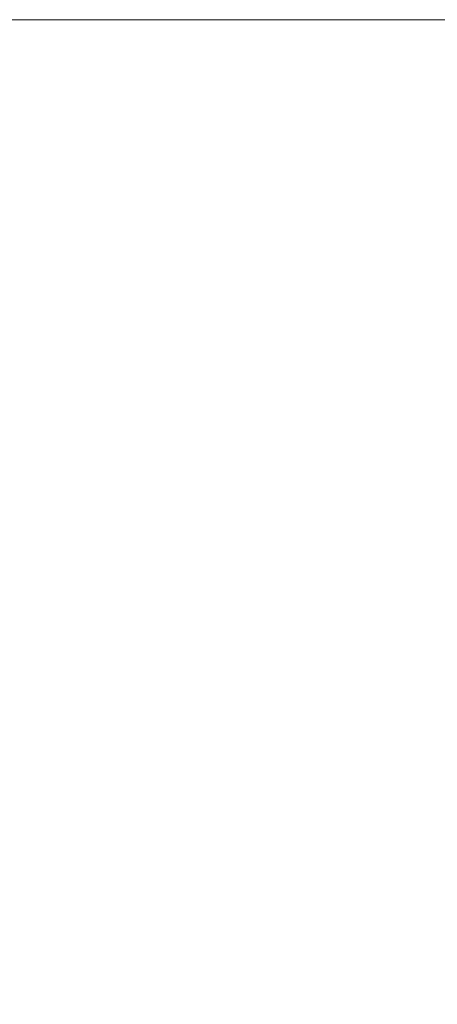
# Model space of a CAD drawing. Header units: centimetres. Extents: x -25.9 to 27.4, y -25.9 to -24.1.
# Tile 99 of 200: x -7.9714 to -7.9372, y -24.1406 to -24.06. Entities that reach past the tile are written whole.
import ezdxf

# ---------------------------------------------------------------- set-up
doc = ezdxf.new("R2010")
doc.units = ezdxf.units.CM
doc.header["$LTSCALE"] = 2.54
doc.layers.add('Lucido design-1', color=7, linetype='Continuous')

# ---------------------------------------------------------------- blocks, each defined once
blk = doc.blocks.new('Gruppo-4-1')
at = {"color": 7, "linetype": 'Continuous', "lineweight": 9}
for points, invisible_edges in [([(27.271439, -24.060047, 708.323783), (27.271439, -24.06, 708.320708), (-25.828561, -24.06, 708.320708), (-25.828561, -24.060047, 708.323783)], 8), ([(-25.828561, -24.06, 708.320708), (-7.963291, -24.06, 708.11767), (-7.971849, -24.06, 708.115968)], 9), ([(-25.828561, -24.06, 708.320708), (-7.945993, -24.06, 708.119947), (-7.954667, -24.06, 708.118997)], 9), ([(-25.828561, -24.06, 708.320708), (-7.937285, -24.06, 708.120518), (-7.945993, -24.06, 708.119947)], 9), ([(-7.954667, -24.06, 708.118997), (-7.963291, -24.06, 708.11767), (-25.828561, -24.06, 708.320708)], 10), ([(9.371439, -24.06, 708.120708), (-25.828561, -24.06, 708.320708), (27.271439, -24.06, 708.320708)], 9), ([(9.371439, -24.06, 708.120708), (-7.928561, -24.06, 708.120708), (-25.828561, -24.06, 708.320708)], 10), ([(-7.928561, -24.06, 708.120708), (-7.937285, -24.06, 708.120518), (-25.828561, -24.06, 708.320708)], 10), ([(-25.828561, -24.060047, 708.323783), (-25.828561, -24.060114, 708.325069), (27.271439, -24.060114, 708.325069), (27.271439, -24.060047, 708.323783)], 10), ([(27.271439, -24.060261, 708.327929), (27.271439, -24.060114, 708.325069), (-25.828561, -24.060114, 708.325069), (-25.828561, -24.060261, 708.327929)], 10), ([(-25.828561, -24.060261, 708.327929), (-25.828561, -24.0604, 708.329422), (27.271439, -24.0604, 708.329422), (27.271439, -24.060261, 708.327929)], 10), ([(27.271439, -24.060647, 708.332065), (27.271439, -24.0604, 708.329422), (-25.828561, -24.0604, 708.329422), (-25.828561, -24.060647, 708.332065)], 10), ([(-7.980325, -24.06, 708.113894), (-7.971849, -24.06, 708.115968), (-7.970906, -24.060095, 708.111711), (-7.979197, -24.060095, 708.109682)], 14), ([(-7.979197, -24.060095, 708.109682), (-7.970906, -24.060095, 708.111711), (-7.970011, -24.060361, 708.107677), (-7.978127, -24.060361, 708.105691)], 15), ([(-7.978127, -24.060361, 708.105691), (-7.970011, -24.060361, 708.107677), (-7.969121, -24.060798, 708.10366), (-7.977062, -24.060798, 708.101716)], 15), ([(-7.971849, -24.06, 708.115968), (-7.963291, -24.06, 708.11767), (-7.962534, -24.060095, 708.113376), (-7.970906, -24.060095, 708.111711)], 14), ([(-7.970906, -24.060095, 708.111711), (-7.962534, -24.060095, 708.113376), (-7.961816, -24.060361, 708.109307), (-7.970011, -24.060361, 708.107677)], 15), ([(-7.970011, -24.060361, 708.107677), (-7.961816, -24.060361, 708.109307), (-7.961102, -24.060798, 708.105255), (-7.969121, -24.060798, 708.10366)], 15), ([(-7.963291, -24.06, 708.11767), (-7.954667, -24.06, 708.118997), (-7.954098, -24.060095, 708.114675), (-7.962534, -24.060095, 708.113376)], 14), ([(-7.962534, -24.060095, 708.113376), (-7.954098, -24.060095, 708.114675), (-7.953558, -24.060361, 708.110578), (-7.961816, -24.060361, 708.109307)], 15), ([(-7.961816, -24.060361, 708.109307), (-7.953558, -24.060361, 708.110578), (-7.953021, -24.060798, 708.106499), (-7.961102, -24.060798, 708.105255)], 15), ([(-7.954667, -24.06, 708.118997), (-7.945993, -24.06, 708.119947), (-7.945613, -24.060095, 708.115604), (-7.954098, -24.060095, 708.114675)], 14), ([(-7.954098, -24.060095, 708.114675), (-7.945613, -24.060095, 708.115604), (-7.945252, -24.060361, 708.111487), (-7.953558, -24.060361, 708.110578)], 15), ([(-7.953558, -24.060361, 708.110578), (-7.945252, -24.060361, 708.111487), (-7.944894, -24.060798, 708.107389), (-7.953021, -24.060798, 708.106499)], 15), ([(-7.945993, -24.06, 708.119947), (-7.937285, -24.06, 708.120518), (-7.937095, -24.060095, 708.116162), (-7.945613, -24.060095, 708.115604)], 14), ([(-7.945613, -24.060095, 708.115604), (-7.937095, -24.060095, 708.116162), (-7.936915, -24.060361, 708.112034), (-7.945252, -24.060361, 708.111487)], 15), ([(-7.945252, -24.060361, 708.111487), (-7.936915, -24.060361, 708.112034), (-7.936735, -24.060798, 708.107923), (-7.944894, -24.060798, 708.107389)], 15), ([(-7.937095, -24.060095, 708.116162), (-7.937285, -24.06, 708.120518), (-7.928561, -24.06, 708.120708), (-7.928561, -24.060093, 708.116464)], 9), ([(-25.828561, -24.060647, 708.332065), (-25.828561, -24.060876, 708.333758), (27.271439, -24.060876, 708.333758), (27.271439, -24.060647, 708.332065)], 10), ([(27.271439, -24.061205, 708.336186), (27.271439, -24.060876, 708.333758), (-25.828561, -24.060876, 708.333758), (-25.828561, -24.061205, 708.336186)], 10), ([(-25.828561, -24.061205, 708.336186), (-25.828561, -24.06154, 708.338069), (27.271439, -24.06154, 708.338069), (27.271439, -24.061205, 708.336186)], 10), ([(-7.977062, -24.060798, 708.101716), (-7.969121, -24.060798, 708.10366), (-7.968236, -24.061404, 708.099667), (-7.976004, -24.061404, 708.097767)], 15), ([(-7.976004, -24.061404, 708.097767), (-7.968236, -24.061404, 708.099667), (-7.967358, -24.062177, 708.095706), (-7.974954, -24.062177, 708.093848)], 15), ([(-7.969121, -24.060798, 708.10366), (-7.961102, -24.060798, 708.105255), (-7.960392, -24.061404, 708.101228), (-7.968236, -24.061404, 708.099667)], 15), ([(-7.968236, -24.061404, 708.099667), (-7.960392, -24.061404, 708.101228), (-7.959687, -24.062177, 708.097232), (-7.967358, -24.062177, 708.095706)], 15), ([(-7.961102, -24.060798, 708.105255), (-7.953021, -24.060798, 708.106499), (-7.952487, -24.061404, 708.102444), (-7.960392, -24.061404, 708.101228)], 15), ([(-7.960392, -24.061404, 708.101228), (-7.952487, -24.061404, 708.102444), (-7.951958, -24.062177, 708.098422), (-7.959687, -24.062177, 708.097232)], 15), ([(-7.953021, -24.060798, 708.106499), (-7.944894, -24.060798, 708.107389), (-7.944537, -24.061404, 708.103315), (-7.952487, -24.061404, 708.102444)], 15), ([(-7.952487, -24.061404, 708.102444), (-7.944537, -24.061404, 708.103315), (-7.944184, -24.062177, 708.099273), (-7.951958, -24.062177, 708.098422)], 15), ([(-7.944894, -24.060798, 708.107389), (-7.936735, -24.060798, 708.107923), (-7.936557, -24.061404, 708.103838), (-7.944537, -24.061404, 708.103315)], 15), ([(-7.944537, -24.061404, 708.103315), (-7.936557, -24.061404, 708.103838), (-7.93638, -24.062177, 708.099785), (-7.944184, -24.062177, 708.099273)], 15), ([(27.271439, -24.061935, 708.340283), (27.271439, -24.06154, 708.338069), (-25.828561, -24.06154, 708.338069), (-25.828561, -24.061935, 708.340283)], 10), ([(-25.828561, -24.061935, 708.340283), (-25.828561, -24.062392, 708.342348), (27.271439, -24.062392, 708.342348), (27.271439, -24.061935, 708.340283)], 10), ([(-7.974954, -24.062177, 708.093848), (-7.967358, -24.062177, 708.095706), (-7.966488, -24.063117, 708.091783), (-7.973914, -24.063117, 708.089966)], 15), ([(-7.967358, -24.062177, 708.095706), (-7.959687, -24.062177, 708.097232), (-7.95899, -24.063117, 708.093275), (-7.966488, -24.063117, 708.091783)], 15), ([(-7.959687, -24.062177, 708.097232), (-7.951958, -24.062177, 708.098422), (-7.951433, -24.063117, 708.094438), (-7.95899, -24.063117, 708.093275)], 15), ([(-7.951958, -24.062177, 708.098422), (-7.944184, -24.062177, 708.099273), (-7.943834, -24.063117, 708.09527), (-7.951433, -24.063117, 708.094438)], 15), ([(-7.944184, -24.062177, 708.099273), (-7.93638, -24.062177, 708.099785), (-7.936205, -24.063117, 708.09577), (-7.943834, -24.063117, 708.09527)], 15), ([(27.271439, -24.062835, 708.34435), (27.271439, -24.062392, 708.342348), (-25.828561, -24.062392, 708.342348), (-25.828561, -24.062835, 708.34435)], 10), ([(-25.828561, -24.062835, 708.34435), (-25.828561, -24.063428, 708.346585), (27.271439, -24.063428, 708.346585), (27.271439, -24.062835, 708.34435)], 10), ([(27.271439, -24.063905, 708.34838), (27.271439, -24.063428, 708.346585), (-25.828561, -24.063428, 708.346585), (-25.828561, -24.063905, 708.34838)], 10), ([(-7.973914, -24.063117, 708.089966), (-7.966488, -24.063117, 708.091783), (-7.965628, -24.06422, 708.087904), (-7.972886, -24.06422, 708.086129)], 15), ([(-7.966488, -24.063117, 708.091783), (-7.95899, -24.063117, 708.093275), (-7.9583, -24.06422, 708.089362), (-7.965628, -24.06422, 708.087904)], 15), ([(-7.95899, -24.063117, 708.093275), (-7.951433, -24.063117, 708.094438), (-7.950915, -24.06422, 708.090499), (-7.9583, -24.06422, 708.089362)], 15), ([(-7.951433, -24.063117, 708.094438), (-7.943834, -24.063117, 708.09527), (-7.943487, -24.06422, 708.091312), (-7.950915, -24.06422, 708.090499)], 15), ([(-7.943834, -24.063117, 708.09527), (-7.936205, -24.063117, 708.09577), (-7.936031, -24.06422, 708.091801), (-7.943487, -24.06422, 708.091312)], 15), ([(-25.828561, -24.063905, 708.34838), (-25.828561, -24.064648, 708.350773), (27.271439, -24.064648, 708.350773), (27.271439, -24.063905, 708.34838)], 10), ([(27.271439, -24.065143, 708.352365), (27.271439, -24.064648, 708.350773), (-25.828561, -24.064648, 708.350773), (-25.828561, -24.065143, 708.352365)], 10), ([(-7.972886, -24.06422, 708.086129), (-7.965628, -24.06422, 708.087904), (-7.964779, -24.065486, 708.084077), (-7.971871, -24.065486, 708.082341)], 15), ([(-7.965628, -24.06422, 708.087904), (-7.9583, -24.06422, 708.089362), (-7.957619, -24.065486, 708.085501), (-7.964779, -24.065486, 708.084077)], 15), ([(-7.9583, -24.06422, 708.089362), (-7.950915, -24.06422, 708.090499), (-7.950403, -24.065486, 708.086612), (-7.957619, -24.065486, 708.085501)], 15), ([(-7.950915, -24.06422, 708.090499), (-7.943487, -24.06422, 708.091312), (-7.943146, -24.065486, 708.087407), (-7.950403, -24.065486, 708.086612)], 15), ([(-7.943487, -24.06422, 708.091312), (-7.936031, -24.06422, 708.091801), (-7.93586, -24.065486, 708.087884), (-7.943146, -24.065486, 708.087407)], 15), ([(-25.828561, -24.065143, 708.352365), (-25.828561, -24.06605, 708.354904), (27.271439, -24.06605, 708.354904), (27.271439, -24.065143, 708.352365)], 10), ([(27.271439, -24.066548, 708.356299), (27.271439, -24.06605, 708.354904), (-25.828561, -24.06605, 708.354904), (-25.828561, -24.066548, 708.356299)], 10), ([(-7.97888, -24.065486, 708.080299), (-7.971871, -24.065486, 708.082341), (-7.970871, -24.06691, 708.078611), (-7.977719, -24.06691, 708.076615)], 15), ([(-7.971871, -24.065486, 708.082341), (-7.964779, -24.065486, 708.084077), (-7.963943, -24.06691, 708.080306), (-7.970871, -24.06691, 708.078611)], 15), ([(-7.964779, -24.065486, 708.084077), (-7.957619, -24.065486, 708.085501), (-7.956948, -24.06691, 708.081698), (-7.963943, -24.06691, 708.080306)], 15), ([(-7.957619, -24.065486, 708.085501), (-7.950403, -24.065486, 708.086612), (-7.949899, -24.06691, 708.082783), (-7.956948, -24.06691, 708.081698)], 15), ([(-7.950403, -24.065486, 708.086612), (-7.943146, -24.065486, 708.087407), (-7.942809, -24.06691, 708.083559), (-7.949899, -24.06691, 708.082783)], 15), ([(-7.943146, -24.065486, 708.087407), (-7.93586, -24.065486, 708.087884), (-7.935692, -24.06691, 708.084026), (-7.942809, -24.06691, 708.083559)], 15), ([(-25.828561, -24.066548, 708.356299), (-25.828561, -24.067629, 708.35897), (27.271439, -24.067629, 708.35897), (27.271439, -24.066548, 708.356299)], 10), ([(-7.977719, -24.06691, 708.076615), (-7.970871, -24.06691, 708.078611), (-7.969889, -24.06849, 708.074944), (-7.976577, -24.06849, 708.072994)], 15), ([(-7.970871, -24.06691, 708.078611), (-7.963943, -24.06691, 708.080306), (-7.963122, -24.06849, 708.0766), (-7.969889, -24.06849, 708.074944)], 15), ([(-7.963943, -24.06691, 708.080306), (-7.956948, -24.06691, 708.081698), (-7.956289, -24.06849, 708.077959), (-7.963122, -24.06849, 708.0766)], 15), ([(-7.956948, -24.06691, 708.081698), (-7.949899, -24.06691, 708.082783), (-7.949403, -24.06849, 708.079019), (-7.956289, -24.06849, 708.077959)], 15), ([(-7.949899, -24.06691, 708.082783), (-7.942809, -24.06691, 708.083559), (-7.942478, -24.06849, 708.079777), (-7.949403, -24.06849, 708.079019)], 15), ([(-7.942809, -24.06691, 708.083559), (-7.935692, -24.06691, 708.084026), (-7.935526, -24.06849, 708.080233), (-7.942478, -24.06849, 708.079777)], 15), ([(27.271439, -24.068117, 708.360173), (27.271439, -24.067629, 708.35897), (-25.828561, -24.067629, 708.35897), (-25.828561, -24.068117, 708.360173)], 10), ([(-25.828561, -24.068117, 708.360173), (-25.828561, -24.069385, 708.362963), (27.271439, -24.069385, 708.362963), (27.271439, -24.068117, 708.360173)], 10), ([(-7.976577, -24.06849, 708.072994), (-7.969889, -24.06849, 708.074944), (-7.968925, -24.070224, 708.071346), (-7.975457, -24.070224, 708.069442)], 15), ([(-7.969889, -24.06849, 708.074944), (-7.963122, -24.06849, 708.0766), (-7.962315, -24.070224, 708.072963), (-7.968925, -24.070224, 708.071346)], 15), ([(-7.963122, -24.06849, 708.0766), (-7.956289, -24.06849, 708.077959), (-7.955642, -24.070224, 708.07429), (-7.962315, -24.070224, 708.072963)], 15), ([(-7.956289, -24.06849, 708.077959), (-7.949403, -24.06849, 708.079019), (-7.948917, -24.070224, 708.075325), (-7.955642, -24.070224, 708.07429)], 15), ([(-7.949403, -24.06849, 708.079019), (-7.942478, -24.06849, 708.079777), (-7.942153, -24.070224, 708.076066), (-7.948917, -24.070224, 708.075325)], 15), ([(-7.942478, -24.06849, 708.079777), (-7.935526, -24.06849, 708.080233), (-7.935364, -24.070224, 708.076511), (-7.942153, -24.070224, 708.076066)], 15), ([(27.271439, -24.069848, 708.363983), (27.271439, -24.069385, 708.362963), (-25.828561, -24.069385, 708.362963), (-25.828561, -24.069848, 708.363983)], 10), ([(-25.828561, -24.069848, 708.363983), (-25.828561, -24.071313, 708.366876), (27.271439, -24.071313, 708.366876), (27.271439, -24.069848, 708.363983)], 10), ([(-7.975457, -24.070224, 708.069442), (-7.968925, -24.070224, 708.071346), (-7.96798, -24.072108, 708.067822), (-7.97436, -24.072108, 708.065963)], 15), ([(-7.968925, -24.070224, 708.071346), (-7.962315, -24.070224, 708.072963), (-7.961526, -24.072108, 708.069401), (-7.96798, -24.072108, 708.067822)], 15), ([(-7.962315, -24.070224, 708.072963), (-7.955642, -24.070224, 708.07429), (-7.955009, -24.072108, 708.070698), (-7.961526, -24.072108, 708.069401)], 15), ([(-7.955642, -24.070224, 708.07429), (-7.948917, -24.070224, 708.075325), (-7.948441, -24.072108, 708.071709), (-7.955009, -24.072108, 708.070698)], 15), ([(-7.948917, -24.070224, 708.075325), (-7.942153, -24.070224, 708.076066), (-7.941836, -24.072108, 708.072432), (-7.948441, -24.072108, 708.071709)], 15), ([(-7.942153, -24.070224, 708.076066), (-7.935364, -24.070224, 708.076511), (-7.935205, -24.072108, 708.072867), (-7.941836, -24.072108, 708.072432)], 15), ([(27.271439, -24.071739, 708.36772), (27.271439, -24.071313, 708.366876), (-25.828561, -24.071313, 708.366876), (-25.828561, -24.071739, 708.36772)], 10), ([(-25.828561, -24.071739, 708.36772), (-25.828561, -24.073409, 708.370702), (27.271439, -24.073409, 708.370702), (27.271439, -24.071739, 708.36772)], 10), ([(-7.97436, -24.072108, 708.065963), (-7.96798, -24.072108, 708.067822), (-7.967058, -24.074138, 708.064379), (-7.973288, -24.074138, 708.062563)], 15), ([(-7.96798, -24.072108, 708.067822), (-7.961526, -24.072108, 708.069401), (-7.960754, -24.074138, 708.065922), (-7.967058, -24.074138, 708.064379)], 15), ([(-7.961526, -24.072108, 708.069401), (-7.955009, -24.072108, 708.070698), (-7.95439, -24.074138, 708.067188), (-7.960754, -24.074138, 708.065922)], 15), ([(-7.955009, -24.072108, 708.070698), (-7.948441, -24.072108, 708.071709), (-7.947976, -24.074138, 708.068175), (-7.95439, -24.074138, 708.067188)], 15), ([(-7.948441, -24.072108, 708.071709), (-7.941836, -24.072108, 708.072432), (-7.941525, -24.074138, 708.068881), (-7.947976, -24.074138, 708.068175)], 15), ([(-7.941836, -24.072108, 708.072432), (-7.935205, -24.072108, 708.072867), (-7.935049, -24.074138, 708.069306), (-7.941525, -24.074138, 708.068881)], 15), ([(27.271439, -24.073788, 708.371378), (27.271439, -24.073409, 708.370702), (-25.828561, -24.073409, 708.370702), (-25.828561, -24.073788, 708.371378)], 10), ([(-25.828561, -24.073788, 708.371378), (-25.828561, -24.07567, 708.374433), (27.271439, -24.07567, 708.374433), (27.271439, -24.073788, 708.371378)], 10), ([(-7.973288, -24.074138, 708.062563), (-7.967058, -24.074138, 708.064379), (-7.966159, -24.07631, 708.061023), (-7.972243, -24.07631, 708.059249)], 15), ([(-7.967058, -24.074138, 708.064379), (-7.960754, -24.074138, 708.065922), (-7.960002, -24.07631, 708.062529), (-7.966159, -24.07631, 708.061023)], 15), ([(-7.960754, -24.074138, 708.065922), (-7.95439, -24.074138, 708.067188), (-7.953786, -24.07631, 708.063766), (-7.960002, -24.07631, 708.062529)], 15), ([(-7.95439, -24.074138, 708.067188), (-7.947976, -24.074138, 708.068175), (-7.947522, -24.07631, 708.06473), (-7.953786, -24.07631, 708.063766)], 15), ([(-7.947976, -24.074138, 708.068175), (-7.941525, -24.074138, 708.068881), (-7.941222, -24.07631, 708.06542), (-7.947522, -24.07631, 708.06473)], 15), ([(-7.941525, -24.074138, 708.068881), (-7.935049, -24.074138, 708.069306), (-7.934898, -24.07631, 708.065834), (-7.941222, -24.07631, 708.06542)], 15), ([(27.271439, -24.075989, 708.37495), (27.271439, -24.07567, 708.374433), (-25.828561, -24.07567, 708.374433), (-25.828561, -24.075989, 708.37495)], 10), ([(-25.828561, -24.075989, 708.37495), (-25.828561, -24.078092, 708.378061), (27.271439, -24.078092, 708.378061), (27.271439, -24.075989, 708.37495)], 10), ([(-7.978245, -24.07631, 708.057212), (-7.972243, -24.07631, 708.059249), (-7.971227, -24.078621, 708.056026), (-7.977089, -24.078621, 708.054036)], 15), ([(-7.972243, -24.07631, 708.059249), (-7.966159, -24.07631, 708.061023), (-7.965284, -24.078621, 708.057758), (-7.971227, -24.078621, 708.056026)], 15), ([(-7.966159, -24.07631, 708.061023), (-7.960002, -24.07631, 708.062529), (-7.959271, -24.078621, 708.059229), (-7.965284, -24.078621, 708.057758)], 15), ([(-7.960002, -24.07631, 708.062529), (-7.953786, -24.07631, 708.063766), (-7.953199, -24.078621, 708.060437), (-7.959271, -24.078621, 708.059229)], 15), ([(-7.953786, -24.07631, 708.063766), (-7.947522, -24.07631, 708.06473), (-7.947081, -24.078621, 708.061379), (-7.953199, -24.078621, 708.060437)], 15), ([(-7.947522, -24.07631, 708.06473), (-7.941222, -24.07631, 708.06542), (-7.940927, -24.078621, 708.062053), (-7.947081, -24.078621, 708.061379)], 15), ([(-7.941222, -24.07631, 708.06542), (-7.934898, -24.07631, 708.065834), (-7.93475, -24.078621, 708.062457), (-7.940927, -24.078621, 708.062053)], 15), ([(27.271439, -24.078341, 708.378431), (27.271439, -24.078092, 708.378061), (-25.828561, -24.078092, 708.378061), (-25.828561, -24.078341, 708.378431)], 10), ([(-25.828561, -24.078341, 708.378431), (-25.828561, -24.080669, 708.381581), (27.271439, -24.080669, 708.381581), (27.271439, -24.078341, 708.378431)], 10), ([(-7.977089, -24.078621, 708.054036), (-7.971227, -24.078621, 708.056026), (-7.970241, -24.081066, 708.052898), (-7.975967, -24.081066, 708.050954)], 15), ([(-7.971227, -24.078621, 708.056026), (-7.965284, -24.078621, 708.057758), (-7.964435, -24.081066, 708.05459), (-7.970241, -24.081066, 708.052898)], 15), ([(-7.965284, -24.078621, 708.057758), (-7.959271, -24.078621, 708.059229), (-7.958561, -24.081066, 708.056027), (-7.964435, -24.081066, 708.05459)], 15), ([(-7.959271, -24.078621, 708.059229), (-7.953199, -24.078621, 708.060437), (-7.95263, -24.081066, 708.057207), (-7.958561, -24.081066, 708.056027)], 15), ([(-7.953199, -24.078621, 708.060437), (-7.947081, -24.078621, 708.061379), (-7.946653, -24.081066, 708.058127), (-7.95263, -24.081066, 708.057207)], 15), ([(-7.947081, -24.078621, 708.061379), (-7.940927, -24.078621, 708.062053), (-7.940642, -24.081066, 708.058785), (-7.946653, -24.081066, 708.058127)], 15), ([(-7.940927, -24.078621, 708.062053), (-7.93475, -24.078621, 708.062457), (-7.934607, -24.081066, 708.059181), (-7.940642, -24.081066, 708.058785)], 15), ([(27.271439, -24.08084, 708.381812), (27.271439, -24.080669, 708.381581), (-25.828561, -24.080669, 708.381581), (-25.828561, -24.08084, 708.381812)], 10), ([(-25.828561, -24.08084, 708.381812), (-25.828561, -24.083398, 708.384986), (27.271439, -24.083398, 708.384986), (27.271439, -24.08084, 708.381812)], 10), ([(-7.975967, -24.081066, 708.050954), (-7.970241, -24.081066, 708.052898), (-7.969286, -24.083641, 708.049871), (-7.974881, -24.083641, 708.047971)], 15), ([(-7.970241, -24.081066, 708.052898), (-7.964435, -24.081066, 708.05459), (-7.963613, -24.083641, 708.051524), (-7.969286, -24.083641, 708.049871)], 15), ([(-7.964435, -24.081066, 708.05459), (-7.958561, -24.081066, 708.056027), (-7.957874, -24.083641, 708.052929), (-7.963613, -24.083641, 708.051524)], 15), ([(-7.958561, -24.081066, 708.056027), (-7.95263, -24.081066, 708.057207), (-7.952079, -24.083641, 708.054081), (-7.957874, -24.083641, 708.052929)], 15), ([(-7.95263, -24.081066, 708.057207), (-7.946653, -24.081066, 708.058127), (-7.946239, -24.083641, 708.05498), (-7.952079, -24.083641, 708.054081)], 15), ([(-7.946653, -24.081066, 708.058127), (-7.940642, -24.081066, 708.058785), (-7.940365, -24.083641, 708.055623), (-7.946239, -24.083641, 708.05498)], 15), ([(-7.940642, -24.081066, 708.058785), (-7.934607, -24.081066, 708.059181), (-7.934469, -24.083641, 708.05601), (-7.940365, -24.083641, 708.055623)], 15), ([(27.271439, -24.083481, 708.385089), (27.271439, -24.083398, 708.384986), (-25.828561, -24.083398, 708.384986), (-25.828561, -24.083481, 708.385089)], 10), ([(27.271439, -24.086261, 708.388255), (27.271439, -24.083481, 708.385089), (-25.828561, -24.083481, 708.385089), (-25.828561, -24.086261, 708.388255)], 10), ([(-7.974881, -24.083641, 708.047971), (-7.969286, -24.083641, 708.049871), (-7.968365, -24.08634, 708.046949), (-7.973834, -24.08634, 708.045093)], 15), ([(-7.969286, -24.083641, 708.049871), (-7.963613, -24.083641, 708.051524), (-7.962821, -24.08634, 708.048565), (-7.968365, -24.08634, 708.046949)], 15), ([(-7.963613, -24.083641, 708.051524), (-7.957874, -24.083641, 708.052929), (-7.957211, -24.08634, 708.049938), (-7.962821, -24.08634, 708.048565)], 15), ([(-7.957874, -24.083641, 708.052929), (-7.952079, -24.083641, 708.054081), (-7.951547, -24.08634, 708.051064), (-7.957211, -24.08634, 708.049938)], 15), ([(-7.952079, -24.083641, 708.054081), (-7.946239, -24.083641, 708.05498), (-7.945839, -24.08634, 708.051943), (-7.951547, -24.08634, 708.051064)], 15), ([(-7.946239, -24.083641, 708.05498), (-7.940365, -24.083641, 708.055623), (-7.940098, -24.08634, 708.052572), (-7.945839, -24.08634, 708.051943)], 15), ([(-7.940365, -24.083641, 708.055623), (-7.934469, -24.083641, 708.05601), (-7.934335, -24.08634, 708.052949), (-7.940098, -24.08634, 708.052572)], 15), ([(27.271439, -24.089175, 708.391305), (27.271439, -24.086273, 708.388267), (-25.828561, -24.086273, 708.388267), (-25.828561, -24.089175, 708.391305)], 10), ([(-7.973834, -24.08634, 708.045093), (-7.968365, -24.08634, 708.046949), (-7.967478, -24.08916, 708.044138), (-7.972825, -24.08916, 708.042323)], 15), ([(-7.968365, -24.08634, 708.046949), (-7.962821, -24.08634, 708.048565), (-7.962058, -24.08916, 708.045718), (-7.967478, -24.08916, 708.044138)], 15), ([(-7.962821, -24.08634, 708.048565), (-7.957211, -24.08634, 708.049938), (-7.956573, -24.08916, 708.04706), (-7.962058, -24.08916, 708.045718)], 15), ([(-7.957211, -24.08634, 708.049938), (-7.951547, -24.08634, 708.051064), (-7.951035, -24.08916, 708.048161), (-7.956573, -24.08916, 708.04706)], 15), ([(-7.951547, -24.08634, 708.051064), (-7.945839, -24.08634, 708.051943), (-7.945454, -24.08916, 708.04902), (-7.951035, -24.08916, 708.048161)], 15), ([(-7.945839, -24.08634, 708.051943), (-7.940098, -24.08634, 708.052572), (-7.939841, -24.08916, 708.049635), (-7.945454, -24.08916, 708.04902)], 15), ([(-7.940098, -24.08634, 708.052572), (-7.934335, -24.08634, 708.052949), (-7.934207, -24.08916, 708.050004), (-7.939841, -24.08916, 708.049635)], 15), ([(-25.828561, -24.089175, 708.391305), (-25.828561, -24.089292, 708.391417), (27.271439, -24.089292, 708.391417), (27.271439, -24.089175, 708.391305)], 10), ([(27.271439, -24.092218, 708.394231), (27.271439, -24.089292, 708.391417), (-25.828561, -24.089292, 708.391417), (-25.828561, -24.092218, 708.394231)], 10), ([(-7.972825, -24.08916, 708.042323), (-7.967478, -24.08916, 708.044138), (-7.966628, -24.092095, 708.041441), (-7.971858, -24.092095, 708.039665)], 15), ([(-7.967478, -24.08916, 708.044138), (-7.962058, -24.08916, 708.045718), (-7.961326, -24.092095, 708.042986), (-7.966628, -24.092095, 708.041441)], 15), ([(-7.962058, -24.08916, 708.045718), (-7.956573, -24.08916, 708.04706), (-7.955961, -24.092095, 708.044299), (-7.961326, -24.092095, 708.042986)], 15), ([(-7.956573, -24.08916, 708.04706), (-7.951035, -24.08916, 708.048161), (-7.950544, -24.092095, 708.045376), (-7.955961, -24.092095, 708.044299)], 15), ([(-7.951035, -24.08916, 708.048161), (-7.945454, -24.08916, 708.04902), (-7.945085, -24.092095, 708.046217), (-7.950544, -24.092095, 708.045376)], 15), ([(-7.945454, -24.08916, 708.04902), (-7.939841, -24.08916, 708.049635), (-7.939595, -24.092095, 708.046818), (-7.945085, -24.092095, 708.046217)], 15), ([(-7.939841, -24.08916, 708.049635), (-7.934207, -24.08916, 708.050004), (-7.934083, -24.092095, 708.047179), (-7.939595, -24.092095, 708.046818)], 15), ([(-25.828561, -24.092218, 708.394231), (-25.828561, -24.092445, 708.394432), (27.271439, -24.092445, 708.394432), (27.271439, -24.092218, 708.394231)], 10), ([(27.271439, -24.095386, 708.39703), (27.271439, -24.092445, 708.394432), (-25.828561, -24.092445, 708.394432), (-25.828561, -24.095386, 708.39703)], 10), ([(-7.977006, -24.092095, 708.037663), (-7.971858, -24.092095, 708.039665), (-7.970934, -24.095139, 708.037125), (-7.975971, -24.095139, 708.035166)], 15), ([(-7.971858, -24.092095, 708.039665), (-7.966628, -24.092095, 708.041441), (-7.965815, -24.095139, 708.038862), (-7.970934, -24.095139, 708.037125)], 15), ([(-7.966628, -24.092095, 708.041441), (-7.961326, -24.092095, 708.042986), (-7.960626, -24.095139, 708.040375), (-7.965815, -24.095139, 708.038862)], 15), ([(-7.961326, -24.092095, 708.042986), (-7.955961, -24.092095, 708.044299), (-7.955376, -24.095139, 708.04166), (-7.960626, -24.095139, 708.040375)], 15), ([(-7.955961, -24.092095, 708.044299), (-7.950544, -24.092095, 708.045376), (-7.950074, -24.095139, 708.042714), (-7.955376, -24.095139, 708.04166)], 15), ([(-7.950544, -24.092095, 708.045376), (-7.945085, -24.092095, 708.046217), (-7.944732, -24.095139, 708.043536), (-7.950074, -24.095139, 708.042714)], 15), ([(-7.945085, -24.092095, 708.046217), (-7.939595, -24.092095, 708.046818), (-7.939359, -24.095139, 708.044125), (-7.944732, -24.095139, 708.043536)], 15), ([(-7.939595, -24.092095, 708.046818), (-7.934083, -24.092095, 708.047179), (-7.933965, -24.095139, 708.044478), (-7.939359, -24.095139, 708.044125)], 15), ([(-7.975971, -24.095139, 708.035166), (-7.970934, -24.095139, 708.037125), (-7.970053, -24.098288, 708.034705), (-7.974986, -24.098288, 708.032787)], 15), ([(-7.970934, -24.095139, 708.037125), (-7.965815, -24.095139, 708.038862), (-7.965041, -24.098288, 708.036407), (-7.970053, -24.098288, 708.034705)], 15), ([(-7.965815, -24.095139, 708.038862), (-7.960626, -24.095139, 708.040375), (-7.95996, -24.098288, 708.037888), (-7.965041, -24.098288, 708.036407)], 15), ([(-7.960626, -24.095139, 708.040375), (-7.955376, -24.095139, 708.04166), (-7.954818, -24.098288, 708.039146), (-7.95996, -24.098288, 708.037888)], 15), ([(-7.955376, -24.095139, 708.04166), (-7.950074, -24.095139, 708.042714), (-7.949627, -24.098288, 708.040179), (-7.954818, -24.098288, 708.039146)], 15), ([(-7.950074, -24.095139, 708.042714), (-7.944732, -24.095139, 708.043536), (-7.944396, -24.098288, 708.040984), (-7.949627, -24.098288, 708.040179)], 15), ([(-7.944732, -24.095139, 708.043536), (-7.939359, -24.095139, 708.044125), (-7.939135, -24.098288, 708.04156), (-7.944396, -24.098288, 708.040984)], 15), ([(-7.939359, -24.095139, 708.044125), (-7.933965, -24.095139, 708.044478), (-7.933853, -24.098288, 708.041906), (-7.939135, -24.098288, 708.04156)], 15), ([(-25.828561, -24.095386, 708.39703), (-25.828561, -24.095726, 708.397306), (27.271439, -24.095726, 708.397306), (27.271439, -24.095386, 708.39703)], 10), ([(27.271439, -24.098655, 708.399682), (27.271439, -24.095726, 708.397306), (-25.828561, -24.095726, 708.397306), (-25.828561, -24.098655, 708.399682)], 10), ([(-7.974986, -24.098288, 708.032787), (-7.970053, -24.098288, 708.034705), (-7.969206, -24.101584, 708.032378), (-7.974038, -24.101584, 708.030498)], 15), ([(-7.970053, -24.098288, 708.034705), (-7.965041, -24.098288, 708.036407), (-7.964296, -24.101584, 708.034044), (-7.969206, -24.101584, 708.032378)], 15), ([(-7.965041, -24.098288, 708.036407), (-7.95996, -24.098288, 708.037888), (-7.959318, -24.101584, 708.035495), (-7.964296, -24.101584, 708.034044)], 15), ([(-7.95996, -24.098288, 708.037888), (-7.954818, -24.098288, 708.039146), (-7.954282, -24.101584, 708.036727), (-7.959318, -24.101584, 708.035495)], 15), ([(-7.954818, -24.098288, 708.039146), (-7.949627, -24.098288, 708.040179), (-7.949197, -24.101584, 708.037739), (-7.954282, -24.101584, 708.036727)], 15), ([(-7.949627, -24.098288, 708.040179), (-7.944396, -24.098288, 708.040984), (-7.944073, -24.101584, 708.038528), (-7.949197, -24.101584, 708.037739)], 15), ([(-7.944396, -24.098288, 708.040984), (-7.939135, -24.098288, 708.04156), (-7.938919, -24.101584, 708.039092), (-7.944073, -24.101584, 708.038528)], 15), ([(-7.939135, -24.098288, 708.04156), (-7.933853, -24.098288, 708.041906), (-7.933745, -24.101584, 708.039431), (-7.938919, -24.101584, 708.039092)], 15), ([(-25.828561, -24.098655, 708.399682), (-25.828561, -24.099127, 708.40004), (27.271439, -24.099127, 708.40004), (27.271439, -24.098655, 708.399682)], 10), ([(27.271439, -24.10045, 708.401044), (27.271439, -24.099127, 708.40004), (-25.828561, -24.099127, 708.40004), (-25.828561, -24.10045, 708.401044)], 10), ([(-25.828561, -24.10045, 708.401044), (-25.828561, -24.102654, 708.402607), (27.271439, -24.102654, 708.402607), (27.271439, -24.10045, 708.401044)], 10), ([(-7.974038, -24.101584, 708.030498), (-7.969206, -24.101584, 708.032378), (-7.968418, -24.104926, 708.030213), (-7.973156, -24.104926, 708.02837)], 15), ([(-7.969206, -24.101584, 708.032378), (-7.964296, -24.101584, 708.034044), (-7.963603, -24.104926, 708.031847), (-7.968418, -24.104926, 708.030213)], 15), ([(-7.964296, -24.101584, 708.034044), (-7.959318, -24.101584, 708.035495), (-7.958722, -24.104926, 708.03327), (-7.963603, -24.104926, 708.031847)], 15), ([(-7.959318, -24.101584, 708.035495), (-7.954282, -24.101584, 708.036727), (-7.953784, -24.104926, 708.034478), (-7.958722, -24.104926, 708.03327)], 15), ([(-7.954282, -24.101584, 708.036727), (-7.949197, -24.101584, 708.037739), (-7.948797, -24.104926, 708.03547), (-7.953784, -24.104926, 708.034478)], 15), ([(-7.949197, -24.101584, 708.037739), (-7.944073, -24.101584, 708.038528), (-7.943772, -24.104926, 708.036244), (-7.948797, -24.104926, 708.03547)], 15), ([(-7.944073, -24.101584, 708.038528), (-7.938919, -24.101584, 708.039092), (-7.938718, -24.104926, 708.036797), (-7.943772, -24.104926, 708.036244)], 15), ([(-7.938919, -24.101584, 708.039092), (-7.933745, -24.101584, 708.039431), (-7.933644, -24.104926, 708.03713), (-7.938718, -24.104926, 708.036797)], 15), ([(27.271439, -24.103908, 708.403495), (27.271439, -24.102654, 708.402607), (-25.828561, -24.102654, 708.402607), (-25.828561, -24.103908, 708.403495)], 10), ([(-25.828561, -24.103908, 708.403495), (-25.828561, -24.106281, 708.405031), (27.271439, -24.106281, 708.405031), (27.271439, -24.103908, 708.403495)], 10), ([(-7.973156, -24.104926, 708.02837), (-7.968418, -24.104926, 708.030213), (-7.967678, -24.108355, 708.028179), (-7.972328, -24.108355, 708.026371)], 15), ([(-7.968418, -24.104926, 708.030213), (-7.963603, -24.104926, 708.031847), (-7.962953, -24.108355, 708.029783), (-7.967678, -24.108355, 708.028179)], 15), ([(-7.963603, -24.104926, 708.031847), (-7.958722, -24.104926, 708.03327), (-7.958162, -24.108355, 708.031179), (-7.962953, -24.108355, 708.029783)], 15), ([(-7.958722, -24.104926, 708.03327), (-7.953784, -24.104926, 708.034478), (-7.953315, -24.108355, 708.032365), (-7.958162, -24.108355, 708.031179)], 15), ([(-7.953784, -24.104926, 708.034478), (-7.948797, -24.104926, 708.03547), (-7.948421, -24.108355, 708.033339), (-7.953315, -24.108355, 708.032365)], 15), ([(-7.948797, -24.104926, 708.03547), (-7.943772, -24.104926, 708.036244), (-7.943489, -24.108355, 708.034098), (-7.948421, -24.108355, 708.033339)], 15), ([(-7.943772, -24.104926, 708.036244), (-7.938718, -24.104926, 708.036797), (-7.938529, -24.108355, 708.034641), (-7.943489, -24.108355, 708.034098)], 15), ([(-7.938718, -24.104926, 708.036797), (-7.933644, -24.104926, 708.03713), (-7.93355, -24.108355, 708.034968), (-7.938529, -24.108355, 708.034641)], 15), ([(27.271439, -24.107471, 708.405801), (27.271439, -24.106281, 708.405031), (-25.828561, -24.106281, 708.405031), (-25.828561, -24.107471, 708.405801)], 10), ([(-25.828561, -24.107471, 708.405801), (-25.828561, -24.11001, 708.407294), (27.271439, -24.11001, 708.407294), (27.271439, -24.107471, 708.405801)], 10), ([(-7.972328, -24.108355, 708.026371), (-7.967678, -24.108355, 708.028179), (-7.966986, -24.111866, 708.02628), (-7.971555, -24.111866, 708.024503)], 15), ([(-7.967678, -24.108355, 708.028179), (-7.962953, -24.108355, 708.029783), (-7.962345, -24.111866, 708.027855), (-7.966986, -24.111866, 708.02628)], 15), ([(-7.962953, -24.108355, 708.029783), (-7.958162, -24.108355, 708.031179), (-7.957639, -24.111866, 708.029227), (-7.962345, -24.111866, 708.027855)], 15), ([(-7.958162, -24.108355, 708.031179), (-7.953315, -24.108355, 708.032365), (-7.952878, -24.111866, 708.030392), (-7.957639, -24.111866, 708.029227)], 15), ([(-7.953315, -24.108355, 708.032365), (-7.948421, -24.108355, 708.033339), (-7.94807, -24.111866, 708.031348), (-7.952878, -24.111866, 708.030392)], 15), ([(-7.948421, -24.108355, 708.033339), (-7.943489, -24.108355, 708.034098), (-7.943226, -24.111866, 708.032094), (-7.94807, -24.111866, 708.031348)], 15), ([(-7.943489, -24.108355, 708.034098), (-7.938529, -24.108355, 708.034641), (-7.938353, -24.111866, 708.032628), (-7.943226, -24.111866, 708.032094)], 15), ([(-7.938529, -24.108355, 708.034641), (-7.93355, -24.108355, 708.034968), (-7.933462, -24.111866, 708.032948), (-7.938353, -24.111866, 708.032628)], 15), ([(27.271439, -24.111134, 708.407956), (27.271439, -24.11001, 708.407294), (-25.828561, -24.11001, 708.407294), (-25.828561, -24.111134, 708.407956)], 10), ([(-25.828561, -24.111134, 708.407956), (-25.828561, -24.113834, 708.409393), (27.271439, -24.113834, 708.409393), (27.271439, -24.111134, 708.407956)], 10), ([(-7.976041, -24.111866, 708.022529), (-7.971555, -24.111866, 708.024503), (-7.970837, -24.115452, 708.02277), (-7.975248, -24.115452, 708.020829)], 15), ([(-7.971555, -24.111866, 708.024503), (-7.966986, -24.111866, 708.02628), (-7.966345, -24.115452, 708.024517), (-7.970837, -24.115452, 708.02277)], 15), ([(-7.966986, -24.111866, 708.02628), (-7.962345, -24.111866, 708.027855), (-7.961781, -24.115452, 708.026066), (-7.966345, -24.115452, 708.024517)], 15), ([(-7.962345, -24.111866, 708.027855), (-7.957639, -24.111866, 708.029227), (-7.957153, -24.115452, 708.027415), (-7.961781, -24.115452, 708.026066)], 15), ([(-7.957639, -24.111866, 708.029227), (-7.952878, -24.111866, 708.030392), (-7.952472, -24.115452, 708.028561), (-7.957153, -24.115452, 708.027415)], 15), ([(-7.952878, -24.111866, 708.030392), (-7.94807, -24.111866, 708.031348), (-7.947745, -24.115452, 708.029501), (-7.952472, -24.115452, 708.028561)], 15), ([(-7.94807, -24.111866, 708.031348), (-7.943226, -24.111866, 708.032094), (-7.942981, -24.115452, 708.030234), (-7.947745, -24.115452, 708.029501)], 15), ([(-7.943226, -24.111866, 708.032094), (-7.938353, -24.111866, 708.032628), (-7.93819, -24.115452, 708.030759), (-7.942981, -24.115452, 708.030234)], 15), ([(-7.938353, -24.111866, 708.032628), (-7.933462, -24.111866, 708.032948), (-7.93338, -24.115452, 708.031074), (-7.93819, -24.115452, 708.030759)], 15), ([(27.271439, -24.114889, 708.409955), (27.271439, -24.113834, 708.409393), (-25.828561, -24.113834, 708.409393), (-25.828561, -24.114889, 708.409955)], 10), ([(-25.828561, -24.114889, 708.409955), (-25.828561, -24.117746, 708.411324), (27.271439, -24.117746, 708.411324), (27.271439, -24.114889, 708.409955)], 10), ([(-7.975248, -24.115452, 708.020829), (-7.970837, -24.115452, 708.02277), (-7.970176, -24.119106, 708.021175), (-7.974519, -24.119106, 708.019264)], 15), ([(-7.970837, -24.115452, 708.02277), (-7.966345, -24.115452, 708.024517), (-7.965754, -24.119106, 708.022894), (-7.970176, -24.119106, 708.021175)], 15), ([(-7.966345, -24.115452, 708.024517), (-7.961781, -24.115452, 708.026066), (-7.961261, -24.119106, 708.024419), (-7.965754, -24.119106, 708.022894)], 15), ([(-7.961781, -24.115452, 708.026066), (-7.957153, -24.115452, 708.027415), (-7.956706, -24.119106, 708.025747), (-7.961261, -24.119106, 708.024419)], 15), ([(-7.957153, -24.115452, 708.027415), (-7.952472, -24.115452, 708.028561), (-7.952098, -24.119106, 708.026875), (-7.956706, -24.119106, 708.025747)], 15), ([(-7.952472, -24.115452, 708.028561), (-7.947745, -24.115452, 708.029501), (-7.947445, -24.119106, 708.0278), (-7.952098, -24.119106, 708.026875)], 15), ([(-7.947745, -24.115452, 708.029501), (-7.942981, -24.115452, 708.030234), (-7.942755, -24.119106, 708.028522), (-7.947445, -24.119106, 708.0278)], 15), ([(-7.942981, -24.115452, 708.030234), (-7.93819, -24.115452, 708.030759), (-7.938039, -24.119106, 708.029038), (-7.942755, -24.119106, 708.028522)], 15), ([(-7.93819, -24.115452, 708.030759), (-7.93338, -24.115452, 708.031074), (-7.933305, -24.119106, 708.029349), (-7.938039, -24.119106, 708.029038)], 15), ([(27.271439, -24.118732, 708.411796), (27.271439, -24.117746, 708.411324), (-25.828561, -24.117746, 708.411324), (-25.828561, -24.118732, 708.411796)], 10), ([(-25.828561, -24.118732, 708.411796), (-25.828561, -24.121738, 708.413081), (27.271439, -24.121738, 708.413081), (27.271439, -24.118732, 708.411796)], 10), ([(-7.974519, -24.119106, 708.019264), (-7.970176, -24.119106, 708.021175), (-7.969573, -24.122823, 708.019718), (-7.973852, -24.122823, 708.017835)], 15), ([(-7.970176, -24.119106, 708.021175), (-7.965754, -24.119106, 708.022894), (-7.965215, -24.122823, 708.021413), (-7.969573, -24.122823, 708.019718)], 15), ([(-7.965754, -24.119106, 708.022894), (-7.961261, -24.119106, 708.024419), (-7.960787, -24.122823, 708.022916), (-7.965215, -24.122823, 708.021413)], 15), ([(-7.961261, -24.119106, 708.024419), (-7.956706, -24.119106, 708.025747), (-7.956298, -24.122823, 708.024224), (-7.960787, -24.122823, 708.022916)], 15), ([(-7.956706, -24.119106, 708.025747), (-7.952098, -24.119106, 708.026875), (-7.951757, -24.122823, 708.025336), (-7.956298, -24.122823, 708.024224)], 15), ([(-7.952098, -24.119106, 708.026875), (-7.947445, -24.119106, 708.0278), (-7.947171, -24.122823, 708.026248), (-7.951757, -24.122823, 708.025336)], 15), ([(-7.947445, -24.119106, 708.0278), (-7.942755, -24.119106, 708.028522), (-7.94255, -24.122823, 708.026959), (-7.947171, -24.122823, 708.026248)], 15), ([(-7.942755, -24.119106, 708.028522), (-7.938039, -24.119106, 708.029038), (-7.937902, -24.122823, 708.027468), (-7.94255, -24.122823, 708.026959)], 15), ([(-7.938039, -24.119106, 708.029038), (-7.933305, -24.119106, 708.029349), (-7.933236, -24.122823, 708.027774), (-7.937902, -24.122823, 708.027468)], 15), ([(27.271439, -24.122654, 708.413473), (27.271439, -24.121738, 708.413081), (-25.828561, -24.121738, 708.413081), (-25.828561, -24.122654, 708.413473)], 10), ([(-25.828561, -24.122654, 708.413473), (-25.828561, -24.125803, 708.414663), (27.271439, -24.125803, 708.414663), (27.271439, -24.122654, 708.413473)], 10), ([(-7.973852, -24.122823, 708.017835), (-7.969573, -24.122823, 708.019718), (-7.969028, -24.126597, 708.018403), (-7.973251, -24.126597, 708.016545)], 15), ([(-7.969573, -24.122823, 708.019718), (-7.965215, -24.122823, 708.021413), (-7.964728, -24.126597, 708.020075), (-7.969028, -24.126597, 708.018403)], 15), ([(-7.965215, -24.122823, 708.021413), (-7.960787, -24.122823, 708.022916), (-7.960359, -24.126597, 708.021558), (-7.964728, -24.126597, 708.020075)], 15), ([(-7.960787, -24.122823, 708.022916), (-7.956298, -24.122823, 708.024224), (-7.95593, -24.126597, 708.022849), (-7.960359, -24.126597, 708.021558)], 15), ([(-7.956298, -24.122823, 708.024224), (-7.951757, -24.122823, 708.025336), (-7.951449, -24.126597, 708.023946), (-7.95593, -24.126597, 708.022849)], 15), ([(-7.951757, -24.122823, 708.025336), (-7.947171, -24.122823, 708.026248), (-7.946924, -24.126597, 708.024846), (-7.951449, -24.126597, 708.023946)], 15), ([(-7.947171, -24.122823, 708.026248), (-7.94255, -24.122823, 708.026959), (-7.942364, -24.126597, 708.025548), (-7.946924, -24.126597, 708.024846)], 15), ([(-7.94255, -24.122823, 708.026959), (-7.937902, -24.122823, 708.027468), (-7.937778, -24.126597, 708.02605), (-7.942364, -24.126597, 708.025548)], 15), ([(-7.937902, -24.122823, 708.027468), (-7.933236, -24.122823, 708.027774), (-7.933174, -24.126597, 708.026352), (-7.937778, -24.126597, 708.02605)], 15), ([(27.271439, -24.12665, 708.414984), (27.271439, -24.125803, 708.414663), (-25.828561, -24.125803, 708.414663), (-25.828561, -24.12665, 708.414984)], 10), ([(-25.828561, -24.12665, 708.414984), (-25.828561, -24.129934, 708.416067), (27.271439, -24.129934, 708.416067), (27.271439, -24.12665, 708.414984)], 10), ([(-7.973251, -24.126597, 708.016545), (-7.969028, -24.126597, 708.018403), (-7.968542, -24.13042, 708.017231), (-7.972714, -24.13042, 708.015395)], 15), ([(-7.969028, -24.126597, 708.018403), (-7.964728, -24.126597, 708.020075), (-7.964294, -24.13042, 708.018883), (-7.968542, -24.13042, 708.017231)], 15), ([(-7.964728, -24.126597, 708.020075), (-7.960359, -24.126597, 708.021558), (-7.959978, -24.13042, 708.020348), (-7.964294, -24.13042, 708.018883)], 15), ([(-7.960359, -24.126597, 708.021558), (-7.95593, -24.126597, 708.022849), (-7.955602, -24.13042, 708.021624), (-7.959978, -24.13042, 708.020348)], 15), ([(-7.95593, -24.126597, 708.022849), (-7.951449, -24.126597, 708.023946), (-7.951174, -24.13042, 708.022707), (-7.955602, -24.13042, 708.021624)], 15), ([(-7.951449, -24.126597, 708.023946), (-7.946924, -24.126597, 708.024846), (-7.946703, -24.13042, 708.023596), (-7.951174, -24.13042, 708.022707)], 15), ([(-7.946924, -24.126597, 708.024846), (-7.942364, -24.126597, 708.025548), (-7.942198, -24.13042, 708.02429), (-7.946703, -24.13042, 708.023596)], 15), ([(-7.942364, -24.126597, 708.025548), (-7.937778, -24.126597, 708.02605), (-7.937667, -24.13042, 708.024786), (-7.942198, -24.13042, 708.02429)], 15), ([(-7.937778, -24.126597, 708.02605), (-7.933174, -24.126597, 708.026352), (-7.933119, -24.13042, 708.025084), (-7.937667, -24.13042, 708.024786)], 15), ([(27.271439, -24.130713, 708.416324), (27.271439, -24.129934, 708.416067), (-25.828561, -24.129934, 708.416067), (-25.828561, -24.130713, 708.416324)], 10), ([(-25.828561, -24.130713, 708.416324), (-25.828561, -24.134122, 708.417288), (27.271439, -24.134122, 708.417288), (27.271439, -24.130713, 708.416324)], 10), ([(-7.972714, -24.13042, 708.015395), (-7.968542, -24.13042, 708.017231), (-7.968117, -24.134287, 708.016203), (-7.972244, -24.134287, 708.014387)], 15), ([(-7.968542, -24.13042, 708.017231), (-7.964294, -24.13042, 708.018883), (-7.963913, -24.134287, 708.017837), (-7.968117, -24.134287, 708.016203)], 15), ([(-7.964294, -24.13042, 708.018883), (-7.959978, -24.13042, 708.020348), (-7.959643, -24.134287, 708.019287), (-7.963913, -24.134287, 708.017837)], 15), ([(-7.959978, -24.13042, 708.020348), (-7.955602, -24.13042, 708.021624), (-7.955314, -24.134287, 708.020549), (-7.959643, -24.134287, 708.019287)], 15), ([(-7.955602, -24.13042, 708.021624), (-7.951174, -24.13042, 708.022707), (-7.950933, -24.134287, 708.021621), (-7.955314, -24.134287, 708.020549)], 15), ([(-7.951174, -24.13042, 708.022707), (-7.946703, -24.13042, 708.023596), (-7.94651, -24.134287, 708.022501), (-7.950933, -24.134287, 708.021621)], 15), ([(-7.946703, -24.13042, 708.023596), (-7.942198, -24.13042, 708.02429), (-7.942053, -24.134287, 708.023187), (-7.94651, -24.134287, 708.022501)], 15), ([(-7.942198, -24.13042, 708.02429), (-7.937667, -24.13042, 708.024786), (-7.93757, -24.134287, 708.023678), (-7.942053, -24.134287, 708.023187)], 15), ([(-7.937667, -24.13042, 708.024786), (-7.933119, -24.13042, 708.025084), (-7.93307, -24.134287, 708.023972), (-7.93757, -24.134287, 708.023678)], 15), ([(27.271439, -24.134836, 708.41749), (27.271439, -24.134122, 708.417288), (-25.828561, -24.134122, 708.417288), (-25.828561, -24.134836, 708.41749)], 10), ([(-7.972244, -24.134287, 708.014387), (-7.968117, -24.134287, 708.016203), (-7.967751, -24.13819, 708.015321), (-7.971841, -24.13819, 708.013521)], 15), ([(-7.968117, -24.134287, 708.016203), (-7.963913, -24.134287, 708.017837), (-7.963587, -24.13819, 708.01694), (-7.967751, -24.13819, 708.015321)], 15), ([(-7.963913, -24.134287, 708.017837), (-7.959643, -24.134287, 708.019287), (-7.959356, -24.13819, 708.018376), (-7.963587, -24.13819, 708.01694)], 15), ([(-7.959643, -24.134287, 708.019287), (-7.955314, -24.134287, 708.020549), (-7.955066, -24.13819, 708.019626), (-7.959356, -24.13819, 708.018376)], 15), ([(-7.955314, -24.134287, 708.020549), (-7.950933, -24.134287, 708.021621), (-7.950726, -24.13819, 708.020688), (-7.955066, -24.13819, 708.019626)], 15), ([(-7.950933, -24.134287, 708.021621), (-7.94651, -24.134287, 708.022501), (-7.946344, -24.13819, 708.02156), (-7.950726, -24.13819, 708.020688)], 15), ([(-7.94651, -24.134287, 708.022501), (-7.942053, -24.134287, 708.023187), (-7.941928, -24.13819, 708.02224), (-7.946344, -24.13819, 708.02156)], 15), ([(-7.942053, -24.134287, 708.023187), (-7.93757, -24.134287, 708.023678), (-7.937487, -24.13819, 708.022726), (-7.941928, -24.13819, 708.02224)], 15), ([(-7.93757, -24.134287, 708.023678), (-7.93307, -24.134287, 708.023972), (-7.933028, -24.13819, 708.023018), (-7.937487, -24.13819, 708.022726)], 15), ([(-25.828561, -24.134836, 708.41749), (-25.828561, -24.138359, 708.418326), (27.271439, -24.138359, 708.418326), (27.271439, -24.134836, 708.41749)], 10), ([(27.271439, -24.139011, 708.418481), (27.271439, -24.138359, 708.418326), (-25.828561, -24.138359, 708.418326), (-25.828561, -24.139011, 708.418481)], 10), ([(-7.971841, -24.13819, 708.013521), (-7.967751, -24.13819, 708.015321), (-7.967446, -24.142123, 708.014585), (-7.971504, -24.142123, 708.012799)], 15), ([(-7.967751, -24.13819, 708.015321), (-7.963587, -24.13819, 708.01694), (-7.963314, -24.142123, 708.016191), (-7.967446, -24.142123, 708.014585)], 15), ([(-7.963587, -24.13819, 708.01694), (-7.959356, -24.13819, 708.018376), (-7.959116, -24.142123, 708.017616), (-7.963314, -24.142123, 708.016191)], 15), ([(-7.959356, -24.13819, 708.018376), (-7.955066, -24.13819, 708.019626), (-7.95486, -24.142123, 708.018857), (-7.959116, -24.142123, 708.017616)], 15), ([(-7.955066, -24.13819, 708.019626), (-7.950726, -24.13819, 708.020688), (-7.950554, -24.142123, 708.019911), (-7.95486, -24.142123, 708.018857)], 15), ([(-7.950726, -24.13819, 708.020688), (-7.946344, -24.13819, 708.02156), (-7.946206, -24.142123, 708.020776), (-7.950554, -24.142123, 708.019911)], 15), ([(-7.946344, -24.13819, 708.02156), (-7.941928, -24.13819, 708.02224), (-7.941824, -24.142123, 708.02145), (-7.946206, -24.142123, 708.020776)], 15), ([(-7.941928, -24.13819, 708.02224), (-7.937487, -24.13819, 708.022726), (-7.937417, -24.142123, 708.021933), (-7.941824, -24.142123, 708.02145)], 15), ([(-7.937487, -24.13819, 708.022726), (-7.933028, -24.13819, 708.023018), (-7.932994, -24.142123, 708.022223), (-7.937417, -24.142123, 708.021933)], 15), ([(-25.828561, -24.139011, 708.418481), (-25.828561, -24.142637, 708.419178), (27.271439, -24.142637, 708.419178), (27.271439, -24.139011, 708.418481)], 10)]:
    blk.add_3dface(points, dxfattribs=dict(at, invisible_edges=invisible_edges))

msp = doc.modelspace()

# ---------------------------------------------------------------- block references
at = {"layer": 'Lucido design-1', "color": 7}
msp.add_blockref('Gruppo-4-1', (0, 0), dxfattribs=at)

doc.saveas('drawing.dxf')
